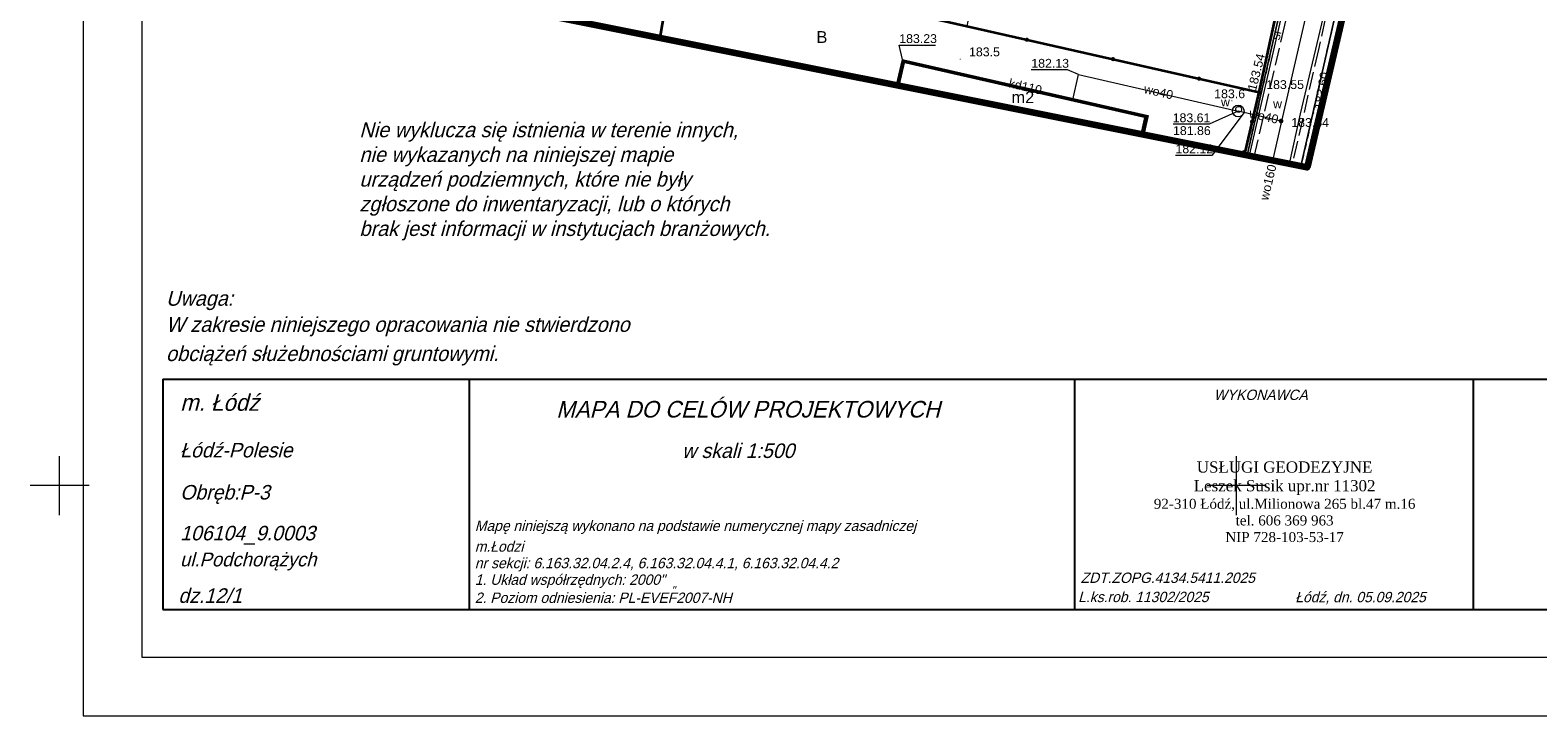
# Model space of a CAD drawing. Extents: x 6593004 to 6594162, y 5739330 to 5739626.
# Tile 2 of 8: x 6593948 to 6594076, y 5739330 to 5739389. Entities that reach past the tile are written whole.
import ezdxf
from ezdxf.enums import TextEntityAlignment as Align

# ---------------------------------------------------------------- set-up
doc = ezdxf.new("R2010")
doc.units = 0
doc.linetypes.add('PRZER1-1', pattern=[1, 0.5, -0.5])
doc.linetypes.add('PRZER3-1', pattern=[2, 1.5, -0.5])
doc.layers.get('0').update_dxf_attribs({"linetype": 'CONTINUOUS'})
for name, color, linetype, lineweight in [('GESBZO', 7, 'CONTINUOUS', 50), ('GESBZO_O', 7, 'CONTINUOUS', 50), ('GESDZI', 7, 'CONTINUOUS', 18), ('GSLKOG', 7, 'CONTINUOUS', 35), ('GSPWPN', 7, 'CONTINUOUS', 13), ('GSPWPN_O', 7, 'CONTINUOUS', 13), ('GSPWPS', 7, 'CONTINUOUS', 13), ('GSPWPS_O', 7, 'CONTINUOUS', 13), ('GSSKOA', 7, 'CONTINUOUS', 18), ('GULSPR', 7, 'CONTINUOUS', 18), ('GULSPR_O', 7, 'CONTINUOUS', 18), ('GUPIWZ', 7, 'CONTINUOUS', 18), ('GUPIWZ_O', 7, 'CONTINUOUS', 18), ('GUPPRZ_O', 7, 'CONTINUOUS', 18), ('GUSIKP', 7, 'CONTINUOUS', 18), ('Ramka sekcyjna', 7, 'CONTINUOUS', 18), ('V_tabelka', 250, 'CONTINUOUS', 20)]:
    doc.layers.add(name, color=color, linetype=linetype, lineweight=lineweight)
for name, color, linetype, lineweight, true_color in [('GESKKL', 7, 'CONTINUOUS', 18, 0x24bc24), ('GESUZY', 7, 'CONTINUOUS', 18, 0x008000), ('GESUZY_O', 7, 'CONTINUOUS', 18, 0x008000), ('GULEPR', 1, 'CONTINUOUS', 18, 0xff0000), ('GULGPR', 7, 'CONTINUOUS', 18, 0xbfbf00), ('GULKPR', 7, 'CONTINUOUS', 18, 0x803300), ('GULKPR_O', 7, 'CONTINUOUS', 18, 0x803300), ('GULWPR', 5, 'CONTINUOUS', 18, 0x0000ff), ('GULWPR_O', 5, 'CONTINUOUS', 18, 0x0000ff), ('GUPWZA', 5, 'CONTINUOUS', 18, 0x0000ff), ('GUPWZA_O', 5, 'CONTINUOUS', 18, 0x0000ff)]:
    doc.layers.add(name, color=color, linetype=linetype, lineweight=lineweight, true_color=true_color)
doc.layers.add('RAMKA', color=7, linetype='CONTINUOUS')
doc.layers.add('zakres', color=7, linetype='CONTINUOUS', lineweight=18, plot=False)
doc.styles.add('Arial', font='arial.ttf')
doc.styles.add('GEOS_025', font='geos_025.shx', dxfattribs={"oblique": 14.89689, "height": 2.5})
doc.styles.add('GEOS_050', font='GEOS_050', dxfattribs={"oblique": 15, "height": 2.5})
doc.styles.add('PIECZATKA_EWID3bBlock', font='ariali.ttf')

# ---------------------------------------------------------------- blocks, each defined once
blk = doc.blocks.new('D_GSPWPS1')
blk.add_hatch(color=0).paths.add_polyline_path([(-0.045, 0), (-0.043467, -0.011647), (-0.038971, -0.0225), (-0.03182, -0.03182), (-0.0225, -0.038971), (-0.011647, -0.043467), (0, -0.045), (0.011647, -0.043467), (0.0225, -0.038971), (0.03182, -0.03182), (0.038971, -0.0225), (0.043467, -0.011647), (0.045, 0), (0.043467, 0.011647), (0.038971, 0.0225), (0.03182, 0.03182), (0.0225, 0.038971), (0.011647, 0.043467), (0, 0.045), (-0.011647, 0.043467), (-0.0225, 0.038971), (-0.03182, 0.03182), (-0.038971, 0.0225), (-0.043467, 0.011647)])
blk = doc.blocks.new('D_GSPWPN1')
blk.add_hatch(color=0).paths.add_polyline_path([(-0.045, 0), (-0.043467, -0.011647), (-0.038971, -0.0225), (-0.03182, -0.03182), (-0.0225, -0.038971), (-0.011647, -0.043467), (0, -0.045), (0.011647, -0.043467), (0.0225, -0.038971), (0.03182, -0.03182), (0.038971, -0.0225), (0.043467, -0.011647), (0.045, 0), (0.043467, 0.011647), (0.038971, 0.0225), (0.03182, 0.03182), (0.0225, 0.038971), (0.011647, 0.043467), (0, 0.045), (-0.011647, 0.043467), (-0.0225, 0.038971), (-0.03182, 0.03182), (-0.038971, 0.0225), (-0.043467, 0.011647)])
blk = doc.blocks.new('D_GUPIWZ1_1')
at = {"color": 0}
blk.add_lwpolyline([(0, 0.25), (0.064705, 0.241481), (0.125, 0.216506), (0.176777, 0.176777), (0.216506, 0.125), (0.241481, 0.064705), (0.25, 0), (0.241481, -0.064705), (0.216506, -0.125), (0.176777, -0.176777), (0.125, -0.216506), (0.064705, -0.241481), (0, -0.25), (-0.064705, -0.241481), (-0.125, -0.216506), (-0.176777, -0.176777), (-0.216506, -0.125), (-0.241481, -0.064705), (-0.25, 0), (-0.241481, 0.064705), (-0.216506, 0.125), (-0.176777, 0.176777), (-0.125, 0.216506), (-0.064705, 0.241481)], close=True, dxfattribs=at)
blk = doc.blocks.new('D_GUPWZA1')
blk.add_hatch(color=0).paths.add_polyline_path([(-0.2, 0), (-0.193185, -0.051764), (-0.173205, -0.1), (-0.141421, -0.141421), (-0.1, -0.173205), (-0.051764, -0.193185), (0, -0.2), (0.051764, -0.193185), (0.1, -0.173205), (0.141421, -0.141421), (0.173205, -0.1), (0.193185, -0.051764), (0.2, 0), (0.193185, 0.051764), (0.173205, 0.1), (0.141421, 0.141421), (0.1, 0.173205), (0.051764, 0.193185), (0, 0.2), (-0.051764, 0.193185), (-0.1, 0.173205), (-0.141421, 0.141421), (-0.173205, 0.1), (-0.193185, 0.051764)])
blk = doc.blocks.new('D_GSLKOG1')
blk.add_hatch(color=0).paths.add_polyline_path([(-0.175, 0), (-0.169037, -0.045293), (-0.151554, -0.0875), (-0.123744, -0.123744), (-0.0875, -0.151554), (-0.045293, -0.169037), (0, -0.175), (0.045293, -0.169037), (0.0875, -0.151554), (0.123744, -0.123744), (0.151554, -0.0875), (0.169037, -0.045293), (0.175, 0), (0.169037, 0.045293), (0.151554, 0.0875), (0.123744, 0.123744), (0.0875, 0.151554), (0.045293, 0.169037), (0, 0.175), (-0.045293, 0.169037), (-0.0875, 0.151554), (-0.123744, 0.123744), (-0.151554, 0.0875), (-0.169037, 0.045293)])
blk = doc.blocks.new('D_KOLO')
blk.add_hatch(color=0).paths.add_polyline_path([(-0.175, 0), (-0.169037, -0.045293), (-0.151554, -0.0875), (-0.123744, -0.123744), (-0.0875, -0.151554), (-0.045293, -0.169037), (0, -0.175), (0.045293, -0.169037), (0.0875, -0.151554), (0.123744, -0.123744), (0.151554, -0.0875), (0.169037, -0.045293), (0.175, 0), (0.169037, 0.045293), (0.151554, 0.0875), (0.123744, 0.123744), (0.0875, 0.151554), (0.045293, 0.169037), (0, 0.175), (-0.045293, 0.169037), (-0.0875, 0.151554), (-0.123744, 0.123744), (-0.151554, 0.0875), (-0.169037, 0.045293)])

msp = doc.modelspace()

# ---------------------------------------------------------------- linework, layer by layer
at = {"layer": 'GESBZO', "color": 18, "linetype": 'Continuous', "lineweight": 50, "true_color": 0x0a0909, "elevation": 10.18}
msp.add_lwpolyline([(6594021.23, 5739384), (6594021.7, 5739386.08), (6594042.32, 5739381.37), (6594041.97, 5739379.85)], dxfattribs=at)
at = {"layer": 'GESDZI', "color": 7, "linetype": 'Continuous', "lineweight": 18, "elevation": 10.22}
for points in [[(6594055.47, 5739377.14), (6594060.1, 5739397.59), (6594064.23, 5739417.6), (6594069.67, 5739435.57)], [(6593989.2, 5739430.91), (6594007.56, 5739427.25), (6594002.12, 5739394.73), (6594001.01, 5739388.06)], [(6594050.89, 5739378.06), (6594052.1, 5739383.36), (6594055.26, 5739397.2), (6594055.49, 5739405.56), (6594054.86, 5739409.5), (6594053.67, 5739412.3), (6594050.77, 5739416.37), (6594045.44, 5739419.8), (6594048.44, 5739424.57), (6594064.23, 5739417.6), (6594060.1, 5739397.59), (6594055.47, 5739377.14)], [(6594001.01, 5739388.06), (6594002.12, 5739394.73), (6594027.11, 5739389.05), (6594052.1, 5739383.36), (6594050.89, 5739378.06)]]:
    msp.add_lwpolyline(points, dxfattribs=at)
msp.add_lwpolyline([(6594045.44, 5739419.8), (6594050.77, 5739416.37), (6594053.67, 5739412.3), (6594054.86, 5739409.5), (6594055.49, 5739405.56), (6594055.26, 5739397.2), (6594052.1, 5739383.36), (6594027.11, 5739389.05), (6594033.69, 5739422.11)], close=True, dxfattribs=at)
at = {"layer": 'GESKKL', "color": 82, "linetype": 'PRZER3-1', "lineweight": 18, "true_color": 0x24bc24, "elevation": 10.06}
msp.add_lwpolyline([(6593982.16, 5739391.83), (6594002.73, 5739398.38), (6594002.12, 5739394.73), (6594001.01, 5739388.06)], dxfattribs=at)
at = {"layer": 'GESUZY', "color": 96, "linetype": 'PRZER1-1', "lineweight": 18, "true_color": 0x008000, "elevation": 10.08}
for points in [[(6594052.46, 5739455.65), (6594046.38, 5739427.44), (6594048.44, 5739424.57), (6594064.23, 5739417.6), (6594060.1, 5739397.59), (6594055.47, 5739377.14)], [(6594055.47, 5739377.14), (6594060.1, 5739397.59), (6594064.23, 5739417.6), (6594069.67, 5739435.57)], [(6594050.89, 5739378.06), (6594052.1, 5739383.36), (6594055.26, 5739397.2), (6594055.49, 5739405.56), (6594054.86, 5739409.5), (6594053.67, 5739412.3), (6594050.77, 5739416.37), (6594045.44, 5739419.8), (6594033.69, 5739422.11), (6594007.56, 5739427.25), (6593989.2, 5739430.91)], [(6594001.01, 5739388.06), (6594002.12, 5739394.73), (6594002.73, 5739398.38), (6594003.07, 5739400.39), (6594007.56, 5739427.25), (6594033.69, 5739422.11), (6594045.44, 5739419.8), (6594050.77, 5739416.37), (6594053.67, 5739412.3), (6594054.86, 5739409.5), (6594055.49, 5739405.56), (6594055.26, 5739397.2), (6594052.1, 5739383.36), (6594050.89, 5739378.06)], [(6593982.86, 5739403.65), (6594003.07, 5739400.39), (6594002.73, 5739398.38), (6594002.12, 5739394.73), (6594001.01, 5739388.06)]]:
    msp.add_lwpolyline(points, dxfattribs=at)
at = {"layer": 'GSLKOG', "color": 7, "linetype": 'Continuous', "lineweight": 35, "elevation": 10.18}
for points in [[(6594044.86, 5739419.51), (6594045.4, 5739419.4), (6594047.35, 5739418.44), (6594051.5, 5739415.43), (6594053.97, 5739411.01), (6594055.07, 5739405.91), (6594055.17, 5739400.8), (6594054.56, 5739395.67), (6594051.9, 5739383.43)], [(6594001.02, 5739388.05), (6594002.15, 5739394.71), (6594027.09, 5739389.06), (6594051.9, 5739383.43), (6594050.72, 5739378.43), (6594050.13, 5739378.21)]]:
    msp.add_lwpolyline(points, dxfattribs=at)
at = {"layer": 'GSSKOA', "color": 7, "linetype": 'PRZER3-1', "lineweight": 18, "elevation": 10.18}
for points in [[(6594051.5, 5739377.94), (6594053.87, 5739388.16), (6594056.17, 5739398.18)], [(6594059.26, 5739397.49), (6594056.96, 5739387.08), (6594054.72, 5739377.29)]]:
    msp.add_lwpolyline(points, dxfattribs=at)
at = {"layer": 'GULEPR', "color": 1, "linetype": 'Continuous', "lineweight": 18, "true_color": 0xff0000, "elevation": 10.14}
msp.add_lwpolyline([(6594051.09, 5739378.02), (6594051.18, 5739378.42), (6594055.7, 5739398.1), (6594055.96, 5739405.58), (6594055.3, 5739409.59), (6594054.02, 5739412.5), (6594051.1, 5739416.74), (6594048.33, 5739418.52), (6594045.63, 5739420.18), (6594044.31, 5739420.58)], dxfattribs=at)
at = {"layer": 'GULGPR', "color": 52, "linetype": 'Continuous', "lineweight": 18, "true_color": 0xbfbf00, "elevation": 10.14}
msp.add_lwpolyline([(6594046.78, 5739425.77), (6594046.97, 5739425.73), (6594048.23, 5739424.1), (6594063.24, 5739417.06), (6594061.71, 5739410.85), (6594059.13, 5739397.42), (6594055.4, 5739381.61), (6594054.48, 5739377.34)], dxfattribs=at)
at = {"layer": 'GULKPR', "color": 36, "linetype": 'Continuous', "lineweight": 18, "true_color": 0x803300, "elevation": 10.14}
msp.add_lwpolyline([(6594021.12, 5739384.03), (6594021.62, 5739386.22), (6594022.18, 5739386.09), (6594041.9, 5739381.58), (6594042.48, 5739381.45), (6594042.11, 5739379.82)], dxfattribs=at)
at = {"layer": 'GULSPR', "color": 7, "linetype": 'Continuous', "lineweight": 18, "elevation": 10.14}
msp.add_lwpolyline([(6594051.09, 5739378.02), (6594051.18, 5739378.42), (6594055.7, 5739398.1), (6594055.96, 5739405.58), (6594055.3, 5739409.59), (6594054.02, 5739412.5), (6594051.1, 5739416.74), (6594048.33, 5739418.52), (6594045.63, 5739420.18), (6594044.31, 5739420.58), (6594043.36, 5739420.73), (6594034.48, 5739422.47), (6594033.76, 5739422.61), (6594033.68, 5739422.38), (6594033.64, 5739422.25)], dxfattribs=at)
at = {"layer": 'GULWPR', "color": 5, "linetype": 'Continuous', "lineweight": 18, "true_color": 0x0000ff, "elevation": 10.14}
for points in [[(6594053.07, 5739377.62), (6594053.85, 5739380.98), (6594058.44, 5739400.93), (6594060.93, 5739415.93), (6594048.56, 5739421.18), (6594047.82, 5739421.49), (6594031.65, 5739424.76), (6594030.86, 5739424.92)], [(6594036.08, 5739382.8), (6594036.57, 5739384.94), (6594050.14, 5739381.84)], [(6594053.85, 5739380.98), (6594053.78, 5739380.99), (6594050.14, 5739381.84)]]:
    msp.add_lwpolyline(points, dxfattribs=at)
at = {"layer": 'GUPPRZ_O', "color": 36, "linetype": 'Continuous', "lineweight": 13, "true_color": 0x803300, "elevation": 10.8, "flags": 128}
msp.add_lwpolyline([(6594021.62, 5739386.22), (6594021.34, 5739387.44), (6594024.42, 5739387.44)], dxfattribs=at)
at = {"layer": 'GUPPRZ_O', "color": 5, "linetype": 'Continuous', "lineweight": 13, "true_color": 0x0000ff, "elevation": 10.8, "flags": 128}
for points in [[(6594036.57, 5739384.94), (6594035.64, 5739385.35), (6594032.56, 5739385.35)], [(6594050.14, 5739381.84), (6594047.68, 5739380.72), (6594044.6, 5739380.72)], [(6594050.64, 5739381.72), (6594047.89, 5739378.07), (6594044.81, 5739378.07)]]:
    msp.add_lwpolyline(points, dxfattribs=at)
at = {"layer": 'GUSIKP', "color": 5, "linetype": 'Continuous', "lineweight": 18, "true_color": 0x0000ff, "elevation": 10.14}
msp.add_lwpolyline([(6594050.64, 5739381.84, -1), (6594049.64, 5739381.84, -1)], format="xyb", close=True, dxfattribs=at)
at = {"layer": 'RAMKA', "color": 7}
for p, q in [((6593958.78, 5739359.04), (6594096.34, 5739359.04)), ((6593958.78, 5739359.04), (6593958.78, 5739339.46)), ((6593984.79, 5739359.04), (6593984.79, 5739339.46)), ((6594036.22, 5739359.04), (6594036.22, 5739339.46)), ((6594070.1, 5739359.04), (6594070.1, 5739339.46)), ((6593958.78, 5739339.46), (6594096.34, 5739339.46))]:
    msp.add_line(p, q, dxfattribs=at)
at = {"layer": 'Ramka sekcyjna', "color": 7, "linetype": 'Continuous', "lineweight": 18, "elevation": 100, "flags": 128}
for points in [[(6593950, 5739347.5), (6593950, 5739352.5)], [(6594050, 5739347.5), (6594050, 5739352.5)], [(6593952.5, 5739350), (6593947.5, 5739350)], [(6594052.5, 5739350), (6594047.5, 5739350)]]:
    msp.add_lwpolyline(points, dxfattribs=at)
at = {"layer": 'V_tabelka'}
for points in [[(6593952, 5739330.43), (6594162, 5739330.43), (6594162, 5739478.93), (6593952, 5739478.93)], [(6593957, 5739335.43), (6594157, 5739335.43), (6594157, 5739473.93), (6593957, 5739473.93)]]:
    msp.add_lwpolyline(points, close=True, dxfattribs=at)
at = {"layer": 'zakres', "color": 2, "lineweight": 100}
msp.add_lwpolyline([(6593997.35, 5739465.93), (6594073.45, 5739451.74), (6594056.01, 5739377.04), (6593980.2, 5739392.23)], close=True, dxfattribs=at)

# ---------------------------------------------------------------- block references
at = {"layer": 'GSLKOG', "color": 7, "linetype": 'Continuous', "lineweight": 35}
for name, p, rotation in [('D_KOLO', (6594032.18, 5739387.9, 10.18), 347.2147004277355), ('D_KOLO', (6594032.18, 5739387.9, 10.18), 347.2147004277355), ('D_KOLO', (6594039.5, 5739386.25, 10.18), 347.2147004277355), ('D_KOLO', (6594039.5, 5739386.25, 10.18), 347.2147004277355), ('D_KOLO', (6594046.81, 5739384.59, 10.18), 347.2147004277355), ('D_KOLO', (6594046.81, 5739384.59, 10.18), 347.2147004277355), ('D_GSLKOG1', (6594051.9, 5739383.43, 10.18), 257.7391131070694), ('D_KOLO', (6594051.31, 5739380.93, 10.18), 256.7211636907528), ('D_KOLO', (6594051.31, 5739380.93, 10.18), 256.7211636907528)]:
    msp.add_blockref(name, p, dxfattribs=dict(at, rotation=rotation))
at = {"layer": 'GSPWPN', "color": 7, "linetype": 'Continuous', "lineweight": 13}
for p in [(6594026.52, 5739386.24, 10.08), (6594049.61, 5739382.72, 10.08)]:
    msp.add_blockref('D_GSPWPN1', p, dxfattribs=at)
at = {"layer": 'GSPWPS', "color": 7, "linetype": 'Continuous', "lineweight": 13}
for p in [(6594051.77, 5739383.46, 10.08), (6594052.09, 5739383.46, 10.08), (6594056.56, 5739381.67, 10.08)]:
    msp.add_blockref('D_GSPWPS1', p, dxfattribs=at)
at = {"layer": 'GUPIWZ', "color": 7, "linetype": 'Continuous', "lineweight": 18}
msp.add_blockref('D_GUPIWZ1_1', (6594050.18, 5739381.98, 10.18), dxfattribs=at)
at = {"layer": 'GUPWZA', "color": 5, "linetype": 'Continuous', "lineweight": 18, "true_color": 0x0000ff}
msp.add_blockref('D_GUPWZA1', (6594053.78, 5739380.99, 10.16), dxfattribs=at)

# ---------------------------------------------------------------- texts
at = {"insert": (6594054.08, 5739352.06), "char_height": 0.95367, "width": 24.3715, "attachment_point": 2, "style": 'PIECZATKA_EWID3bBlock'}
msp.add_mtext('{\\fTimes New Roman|b0|i0|c238|p18;USŁUGI GEODEZYJNE\\PLeszek Susik upr.nr 11302\\P\\H0.8889x;92-310 Ł\\fTimes New Roman|b0|i0|c0|p18;ó\\fTimes New Roman|b0|i0|c238|p18;dź, ul.Milionowa 265 bl.47 m.16\\Ptel. 606 369 963\\PNIP 728-103-53-17}', dxfattribs=at)
at = {"layer": 'GESBZO_O', "color": 7, "linetype": 'Continuous', "lineweight": 0, "style": 'Arial'}
msp.add_text('m2', height=1, dxfattribs=at).set_placement((6594031.84, 5739382.51, 10.8), align=Align.CENTER)
at = {"layer": 'GESUZY_O', "color": 96, "linetype": 'Continuous', "lineweight": 0, "true_color": 0x008000, "style": 'Arial'}
msp.add_text('B', height=1, dxfattribs=at).set_placement((6594014.77, 5739387.63, 10.8), align=Align.CENTER)
at = {"layer": 'GSPWPN_O', "color": 7, "linetype": 'Continuous', "lineweight": 0, "style": 'Arial'}
for s, p in [('183.5', (6594027.27, 5739386.49, 10.8)), ('183.6', (6594048.1, 5739382.93, 10.8))]:
    msp.add_text(s, height=0.75, dxfattribs=at).set_placement(p)
at = {"layer": 'GSPWPS_O', "color": 7, "linetype": 'Continuous', "lineweight": 0, "style": 'Arial'}
for s, rotation, p in [('183.54', 75.7345, (6594051.64, 5739383.5, 10.8)), ('183.60', 80.2788, (6594057.31, 5739381.92, 10.8))]:
    msp.add_text(s, height=0.75, rotation=rotation, dxfattribs=at).set_placement(p)
msp.add_text('183.55', height=0.75, dxfattribs=at).set_placement((6594052.52, 5739383.71, 10.8))
at = {"layer": 'GULKPR_O', "color": 36, "linetype": 'Continuous', "lineweight": 0, "true_color": 0x803300, "style": 'Arial'}
msp.add_text('kd110', height=0.75, rotation=347.1179, dxfattribs=at).set_placement((6594031.97, 5739383.55, 10.8), align=Align.CENTER)
at = {"layer": 'GULSPR_O', "color": 7, "linetype": 'Continuous', "lineweight": 0, "style": 'Arial'}
msp.add_text('si', height=0.75, rotation=77.0649, dxfattribs=at).set_placement((6594053.73, 5739388.19, 10.8), align=Align.CENTER)
at = {"layer": 'GULWPR_O', "color": 5, "linetype": 'Continuous', "lineweight": 0, "true_color": 0x0000ff, "style": 'Arial'}
for s, rotation, p in [('wo40', 347.1319, (6594043.29, 5739383.1, 10.8)), ('wo40', 346.8415, (6594052.23, 5739381.03, 10.8)), ('wo160', 76.5175, (6594053.04, 5739375.69, 10.8))]:
    msp.add_text(s, height=0.75, rotation=rotation, dxfattribs=at).set_placement(p, align=Align.CENTER)
at = {"layer": 'GUPIWZ_O', "color": 7, "linetype": 'Continuous', "lineweight": 0, "style": 'Arial'}
msp.add_text('w', height=0.75, dxfattribs=at).set_placement((6594049.43, 5739382.23, 10.8), align=Align.RIGHT)
at = {"layer": 'GUPPRZ_O', "color": 36, "linetype": 'Continuous', "lineweight": 0, "true_color": 0x803300, "style": 'Arial'}
msp.add_text('183.23', height=0.75, dxfattribs=at).set_placement((6594021.34, 5739387.62, 10.8))
at = {"layer": 'GUPPRZ_O', "color": 5, "linetype": 'Continuous', "lineweight": 0, "true_color": 0x0000ff, "style": 'Arial'}
for s, p in [('182.13', (6594032.56, 5739385.52, 10.8)), ('183.61', (6594044.57, 5739380.89, 10.8)), ('183.64', (6594054.65, 5739380.49, 10.8)), ('181.86', (6594044.6, 5739379.8, 10.8)), ('182.12', (6594044.81, 5739378.25, 10.8))]:
    msp.add_text(s, height=0.75, dxfattribs=at).set_placement(p)
at = {"layer": 'GUPWZA_O', "color": 5, "linetype": 'Continuous', "lineweight": 0, "true_color": 0x0000ff, "style": 'Arial'}
msp.add_text('w', height=0.75, dxfattribs=at).set_placement((6594053.86, 5739382.08, 10.8), align=Align.RIGHT)
at = {"layer": 'RAMKA', "color": 7}
for s, height, style, oblique, p in [('Uwaga:', 1.259, 'GEOS_050', 15, (6593959.04, 5739365.29)), ('W zakresie niniejszego opracowania nie stwierdzono', 1.2586, 'GEOS_050', 15, (6593959.04, 5739363.07)), ('obciążeń służebnościami gruntowymi.', 1.2586, 'GEOS_050', 15, (6593959.04, 5739360.59)), ('WYKONAWCA', 0.881, 'GEOS_050', 15, (6594048.06, 5739357.28)), ('m. Łódź', 1.411, 'GEOS_025', 14.8969, (6593960.24, 5739356.36)), ('MAPA DO CELÓW PROJEKTOWYCH', 1.4108, 'GEOS_025', 14.8969, (6593992.2, 5739355.79)), ('Łódź-Polesie', 1.2345, 'GEOS_050', 15, (6593960.24, 5739352.4)), ('w skali 1:500', 1.2345, 'GEOS_050', 15, (6594002.88, 5739352.35)), ('Obręb:P-3', 1.234, 'GEOS_050', 15, (6593960.24, 5739348.82)), ('106104_9.0003', 1.2345, 'GEOS_050', 15, (6593960.24, 5739345.35)), ('Mapę niniejszą wykonano na podstawie numerycznej mapy zasadniczej ', 0.8818, 'GEOS_050', 15, (6593985.28, 5739346.15)), ('m.Łodzi', 0.882, 'GEOS_050', 15, (6593985.28, 5739344.39)), ('ul.Podchorążych ', 1.1721, 'GEOS_050', 15, (6593960.23, 5739343.14)), ('nr sekcji: 6.163.32.04.2.4, 6.163.32.04.4.1, 6.163.32.04.4.2', 0.8818, 'GEOS_050', 15, (6593985.28, 5739342.98)), ('1. Układ współrzędnych: 2000"', 0.8818, 'GEOS_050', 15, (6593985.28, 5739341.57)), ('"', 0.7, 'GEOS_050', 15, (6594001.95, 5739340.77)), ('ZDT.ZOPG.4134.5411.2025', 0.8813, 'GEOS_050', 15, (6594036.75, 5739341.73)), ('dz.12/1', 1.234, 'GEOS_050', 15, (6593960.09, 5739340.04)), ('2. Poziom odniesienia: PL-EVEF2007-NH', 0.8818, 'GEOS_050', 15, (6593985.28, 5739340.03)), ('L.ks.rob. 11302/2025', 0.8818, 'GEOS_050', 15, (6594036.54, 5739340.1)), ('Łódź, dn. 05.09.2025', 0.8818, 'GEOS_050', 15, (6594054.99, 5739340.09))]:
    msp.add_text(s, height=height, dxfattribs=dict(at, style=style, oblique=oblique)).set_placement(p)
at = {"layer": 'RAMKA', "color": 7, "insert": (6593975.47, 5739380.87), "char_height": 1.2586, "width": 56.2926, "attachment_point": 1, "style": 'GEOS_050'}
msp.add_mtext('Nie wyklucza się istnienia w terenie innych,\\Pnie wykazanych na niniejszej mapie\\Purządzeń podziemnych, które nie były\\Pzgłoszone do inwentaryzacji, lub o których\\Pbrak jest informacji w instytucjach branżowych.\\P', dxfattribs=at)

doc.saveas('drawing.dxf')
